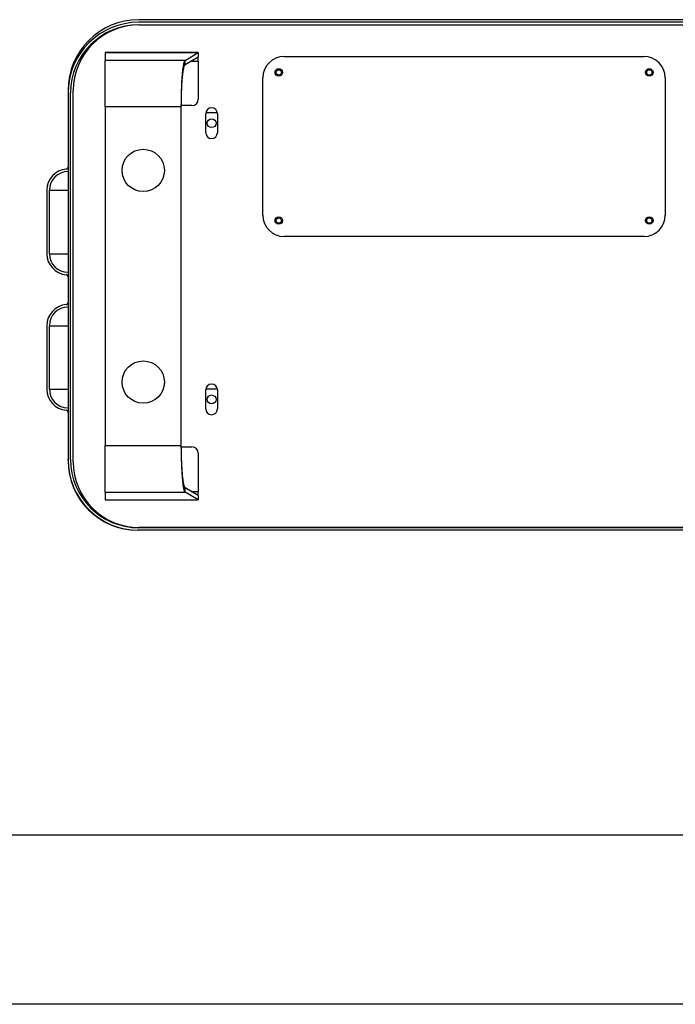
# Model space of a CAD drawing. Header units: millimetres. Extents: x 0 to 3364, y 0 to 2376.
# Tile 2 of 58: x 567 to 877, y 0 to 465. Entities that reach past the tile are written whole.
import ezdxf
from ezdxf.enums import TextEntityAlignment as Align

# ---------------------------------------------------------------- set-up
doc = ezdxf.new("R2010")
doc.units = ezdxf.units.MM
doc.header["$LTSCALE"] = 0.2
doc.layers.add('05_Section Line', color=3, linetype='Continuous')
doc.styles.add('Rainbow-5.0 Style', font='malgunsl.ttf')

# ---------------------------------------------------------------- blocks, each defined once
blk = doc.blocks.new('A$C71164e2c')
for p, q in [((356, 71.2), (-2.1, 71.2)), ((348.4, 70), (-2.1, 70)), ((-2.1, 68.8), (348.4, 68.8)), ((-2, 68.7), (372.1, 68.7)), ((-18, 55.64), (-18, 55.64)), ((26, 55.64), (-18, 55.64)), ((-18, 55.64), (-18, 51.97)), ((-18, 55.64), (26, 55.64)), ((19.84, 51.97), (-18, 51.97)), ((-18, 30), (-18, 51.97)), ((19.84, 51.97), (26, 55.64)), ((19.84, 49.97), (26, 53.64)), ((19.84, 49.97), (19.84, 51.97)), ((22.64, 51.64), (26, 51.64)), ((26, 55.64), (26, 55.64)), ((26, 55.64), (26, 53.64)), ((26, 51.64), (26, 53.64)), ((26, 51.64), (26, 33.64)), ((66.5, 53.8), (236.5, 53.8)), ((56.5, -21.2), (56.5, 43.8)), ((246.5, 43.8), (246.5, -21.2)), ((-35.5, 37.8), (-35.5, 36.6)), ((-33, -137.7), (-33, 37.7)), ((-35.5, 36.6), (-35.5, -136.6)), ((-34.3, -136.6), (-34.3, 36.6)), ((18, 30), (-18, 30)), ((-18, 30), (-18, -130)), ((23, 30.64), (18, 30.64)), ((18, -130), (18, 30)), ((29.55, 17.8), (29.55, 26.8)), ((29.6, 27.3), (35, 27.3)), ((35.05, 26.8), (35.05, 17.8)), ((-45.5, -9.35), (-45.5, -39.35)), ((-44.3, -39.35), (-44.3, -9.35)), ((-44.3, -9.35), (-35.5, -9.35)), ((236.5, -31.2), (66.5, -31.2)), ((-44.3, -39.35), (-35.5, -39.35)), ((-45.5, -73.35), (-45.5, -103.35)), ((-44.3, -103.35), (-44.3, -73.35)), ((-44.3, -73.35), (-35.5, -73.35)), ((-44.3, -103.35), (-35.5, -103.35)), ((29.55, -112.7), (29.55, -103.7)), ((29.6, -103.2), (35, -103.2)), ((35.05, -103.7), (35.05, -112.7)), ((-18, -151.97), (-18, -130)), ((-18, -130), (18, -130)), ((18.01, -130.64), (23, -130.64)), ((26, -133.64), (26, -151.64)), ((-35.5, -137), (-35.5, -136.6)), ((19.22, -150.39), (19.22, -148.54)), ((-18, -151.97), (19.82, -151.97)), ((-18, -151.97), (-18, -155.64)), ((19.32, -148.95), (19.32, -150.85)), ((26, -153.64), (19.82, -149.97)), ((19.82, -151.97), (19.82, -149.97)), ((26, -155.64), (19.82, -151.97)), ((22.63, -151.64), (26, -151.64)), ((26, -153.64), (26, -151.64)), ((-18, -155.64), (26, -155.64)), ((-18, -155.64), (-18, -155.64)), ((-18, -155.64), (26, -155.64)), ((26, -153.64), (26, -155.64)), ((26, -155.64), (26, -155.64)), ((-2.1, -170), (-2.5, -170)), ((371.78, -168.8), (-2.1, -168.8)), ((372.33, -170), (-2.1, -170)), ((372.1, -168.7), (-2, -168.7))]:
    blk.add_line(p, q)
for centre, radius in [((64, 46.3), 1.75), ((64, 46.3), 1.25), ((239, 46.3), 1.75), ((239, 46.3), 1.25), ((32.3, 22.3), 2.1), ((0, 0), 10), ((64, -23.7), 1.75), ((64, -23.7), 1.25), ((239, -23.7), 1.75), ((239, -23.7), 1.25), ((0, -100), 10), ((32.3, -108.2), 2.1)]:
    blk.add_circle(centre, radius)
for centre, radius, start, end in [((-2.1, 37.8), 33.4, 90, 180), ((-2.1, 36.6), 33.4, 90, 180), ((-2.1, 36.6), 32.2, 90, 180), ((-2, 37.7), 31, 90, 180), ((66.5, 43.8), 10, 90, 180), ((236.5, 43.8), 10, 0, 90), ((23, 33.64), 3, 270, 0), ((32.3, 26.8), 2.75, 0, 180), ((32.3, 17.8), 2.75, 180, 0), ((-35.5, -9.35), 10, 95.2159, 180), ((-36.5, 1.6), 1, 275.2159, 0), ((-35.5, -9.35), 8.8, 90, 180), ((66.5, -21.2), 10, 180, 270), ((236.5, -21.2), 10, 270, 0), ((-35.5, -39.35), 10, 180, 264.7841), ((-35.5, -39.35), 8.8, 180, 270), ((-36.5, -50.3), 1, 0, 84.7841), ((-35.5, -73.35), 10, 95.2159, 180), ((-35.5, -73.35), 8.8, 90, 180), ((-36.5, -62.4), 1, 275.2159, 0), ((32.3, -103.7), 2.75, 0, 180), ((-35.5, -103.35), 10, 180, 264.7841), ((-35.5, -103.35), 8.8, 180, 270), ((-36.5, -114.3), 1, 0, 84.7841), ((32.3, -112.7), 2.75, 180, 0), ((23, -133.64), 3, 0, 90), ((-2.1, -136.6), 33.4, 180, 270), ((-2.5, -137), 33, 180, 270), ((-2.1, -136.6), 32.2, 180, 270), ((-2, -137.7), 31, 180, 270)]:
    blk.add_arc(centre, radius, start, end)
for points, knots in [([(18, 30), (18.01, 31.15), (18.02, 32.31), (18.06, 34.56), (18.08, 35.66), (18.13, 37.44), (18.15, 38.13), (18.21, 39.69), (18.24, 40.55), (18.34, 42.46), (18.4, 43.48), (18.49, 44.68), (18.51, 44.92), (18.56, 45.52), (18.6, 45.87), (18.66, 46.54), (18.69, 46.85), (18.8, 47.75), (18.87, 48.29), (18.97, 48.99), (19, 49.18), (19.09, 49.71), (19.14, 50.02), (19.3, 50.76), (19.4, 51.13), (19.55, 51.56), (19.61, 51.68), (19.72, 51.87), (19.78, 51.93), (19.84, 51.97)], [-3.346799, -3.346799, -3.346799, -3.346799, -3.000995, -3.000995, -2.662509, -2.662509, -2.440947, -2.440947, -2.150501, -2.150501, -1.771992, -1.771992, -1.6734, -1.6734, -1.523501, -1.523501, -1.378484, -1.378484, -1.093403, -1.093403, -0.97632, -0.97632, -0.757883, -0.757883, -0.398123, -0.398123, -0.203881, -0.203881, -0.000001, -0.000001, -0.000001, -0.000001]), ([(18, 30), (18.01, 31.05), (18.02, 32.1), (18.06, 34.15), (18.08, 35.15), (18.13, 36.76), (18.15, 37.39), (18.21, 38.81), (18.24, 39.6), (18.34, 41.33), (18.4, 42.26), (18.49, 43.35), (18.51, 43.57), (18.56, 44.12), (18.6, 44.43), (18.66, 45.04), (18.7, 45.32), (18.8, 46.13), (18.87, 46.63), (18.97, 47.26), (19, 47.44), (19.09, 47.92), (19.14, 48.2), (19.3, 48.88), (19.4, 49.21), (19.55, 49.6), (19.61, 49.71), (19.72, 49.88), (19.78, 49.94), (19.84, 49.97)], [-3.043573, -3.043573, -3.043573, -3.043573, -2.729095, -2.729095, -2.421265, -2.421265, -2.219761, -2.219761, -1.955596, -1.955596, -1.611301, -1.611301, -1.521788, -1.521788, -1.385463, -1.385463, -1.253582, -1.253582, -0.994329, -0.994329, -0.887855, -0.887855, -0.689209, -0.689209, -0.362049, -0.362049, -0.185407, -0.185407, -0.000001, -0.000001, -0.000001, -0.000001]), ([(19.22, -148.54), (19.12, -148.11), (19.02, -147.59), (18.84, -146.39), (18.76, -145.72), (18.63, -144.49), (18.59, -143.98), (18.48, -142.73), (18.42, -141.98), (18.32, -140.33), (18.27, -139.44), (18.16, -137.16), (18.11, -135.74), (18.05, -133.57), (18.04, -132.85), (18.01, -131.42), (18.01, -130.71), (18, -130)], [-2.376509, -2.376509, -2.376509, -2.376509, -2.031776, -2.031776, -1.695272, -1.695272, -1.475609, -1.475609, -1.188255, -1.188255, -0.879665, -0.879665, -0.430987, -0.430987, -0.213336, -0.213336, -0.000001, -0.000001, -0.000001, -0.000001]), ([(19.22, -150.39), (19.12, -149.92), (19.02, -149.34), (18.84, -148.03), (18.76, -147.29), (18.63, -145.94), (18.59, -145.38), (18.48, -144), (18.42, -143.17), (18.32, -141.36), (18.27, -140.38), (18.16, -137.87), (18.11, -136.31), (18.05, -133.92), (18.04, -133.13), (18.01, -131.56), (18.01, -130.78), (18, -130)], [-2.613454, -2.613454, -2.613454, -2.613454, -2.234403, -2.234403, -1.864356, -1.864356, -1.622775, -1.622775, -1.306727, -1.306727, -0.967405, -0.967405, -0.473996, -0.473996, -0.234628, -0.234628, -0.000001, -0.000001, -0.000001, -0.000001]), ([(19.32, -148.95), (19.31, -148.89), (19.29, -148.82), (19.25, -148.68), (19.23, -148.61), (19.22, -148.54)], [-0.119918, -0.119918, -0.119918, -0.119918, -0.059959, -0.059959, 0, 0, 0, 0]), ([(19.32, -150.85), (19.31, -150.78), (19.29, -150.7), (19.25, -150.55), (19.23, -150.47), (19.22, -150.39)], [-0.1318469, -0.1318469, -0.1318469, -0.1318469, -0.0659235, -0.0659235, 0, 0, 0, 0]), ([(19.82, -149.97), (19.78, -149.95), (19.74, -149.92), (19.7, -149.87), (19.66, -149.82), (19.63, -149.76), (19.59, -149.68), (19.58, -149.67), (19.58, -149.66), (19.57, -149.64), (19.53, -149.57), (19.49, -149.47), (19.46, -149.37), (19.42, -149.27), (19.38, -149.15), (19.34, -149.02), (19.34, -149), (19.33, -148.97), (19.32, -148.95)], [0, 0, 0, 0, 0.2301659, 0.2301659, 0.2301659, 0.4603331, 0.4603331, 0.4603331, 0.5, 0.5, 0.5, 0.7301662, 0.7301662, 0.7301662, 0.9603332, 0.9603332, 0.9603332, 1, 1, 1, 1]), ([(19.82, -151.97), (19.78, -151.95), (19.74, -151.91), (19.7, -151.86), (19.67, -151.81), (19.63, -151.74), (19.59, -151.66), (19.59, -151.65), (19.58, -151.63), (19.57, -151.61), (19.53, -151.52), (19.5, -151.43), (19.46, -151.32), (19.42, -151.2), (19.39, -151.08), (19.35, -150.94), (19.34, -150.91), (19.33, -150.88), (19.32, -150.85)], [0, 0, 0, 0, 0.224746, 0.224746, 0.224746, 0.449494, 0.449494, 0.449494, 0.5, 0.5, 0.5, 0.724747, 0.724747, 0.724747, 0.949495, 0.949495, 0.949495, 1, 1, 1, 1])]:
    blk.add_open_spline(points, degree=3, knots=knots)
blk = doc.blocks.new('A$C869fea471123')
blk.add_lwpolyline([(0, 594), (841, 594), (841, 0), (0, 0)], close=True)
at = {"layer": '05_Section Line', "linetype": 'Continuous'}
blk.add_lwpolyline([(820.98, 20.02), (820.98, 574.68), (20.02, 574.68), (20.02, 20.02)], close=True, dxfattribs=at)
at = {"linetype": 'Continuous', "style": 'Rainbow-5.0 Style'}
for tag, p in [('PART_NAME', (743.88, 109.38)), ('DRAWING_NO', (729.87, 91.86)), ('REV', (803.46, 91.86)), ('제도', (768.41, 74.2)), ('DATE_1', (803.46, 74.2)), ('SCALE', (680.81, 69.08)), ('MATERIAL', (722.86, 69.08)), ('검도', (768.41, 60.18)), ('DATE_2', (803.46, 60.18)), ('승인', (768.41, 46.17)), ('DATE_3', (803.46, 46.17)), ('REFERENCE', (722.86, 41.05)), ('PAGE', (768.41, 32.29))]:
    blk.add_attdef(tag, text='', height=5.01, dxfattribs=at).set_placement(p, align=Align.MIDDLE_CENTER)

msp = doc.modelspace()

# ---------------------------------------------------------------- block references
at = {"xscale": 4, "yscale": 4, "zscale": 4}
msp.add_blockref('A$C869fea471123', (0, 0), dxfattribs=at)
msp.add_blockref('A$C71164e2c', (625.264, 393.95))

doc.saveas('drawing.dxf')
